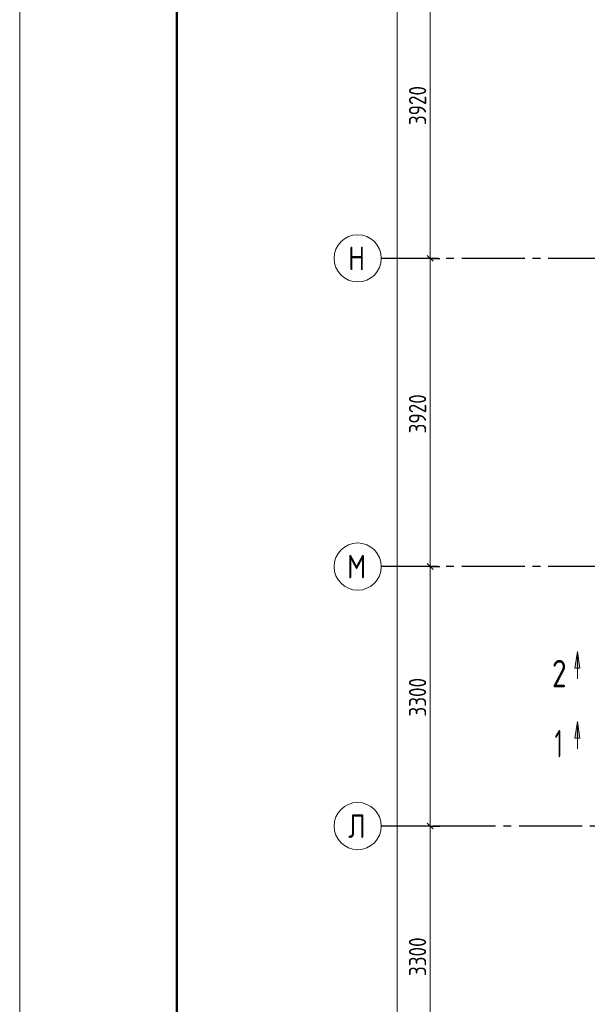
# Model space of a CAD drawing. Header units: millimetres. Extents: x 0 to 43617, y 0 to 59400.
# Tile 16 of 24: x 0 to 7221, y 36763 to 49285. Entities that reach past the tile are written whole.
import ezdxf

# ---------------------------------------------------------------- set-up
doc = ezdxf.new("R2010")
doc.units = ezdxf.units.MM
doc.linetypes.add('______5', pattern=[1100, 800, -100, 100, -100])
for name, color, linetype, lineweight in [('Standard', 7, 'Continuous', 25), ('Оси', 40, '______5', 18), ('Сечения символ', 7, 'Continuous', 25)]:
    doc.layers.add(name, color=color, linetype=linetype, lineweight=lineweight)
doc.styles.add('GOST 2.304-81', font='txt')
doc.styles.add('ISOCPEUR', font='txt')

msp = doc.modelspace()

# ---------------------------------------------------------------- hatches: boundary and pattern name
at = {"layer": 'Сечения символ', "linetype": 'Continuous', "lineweight": 13, "transparency": 33554687}
for points in [[(7064, 41039), (7094, 41249), (7124, 41039)], [(7064, 40149), (7094, 40359), (7124, 40149)]]:
    msp.add_hatch(color=7, dxfattribs=at).paths.add_polyline_path(points, flags=16)

# ---------------------------------------------------------------- linework, layer by layer
at = {"layer": 'Standard', "color": 7, "linetype": 'Continuous', "lineweight": 13, "transparency": 33554687}
for p, q in [((5221, 46250), (5221, 50170)), ((5221, 42330), (5221, 46250)), ((5221, 39030), (5221, 42330)), ((5221, 35730), (5221, 39030))]:
    msp.add_line(p, q, dxfattribs=at)
at = {"layer": 'Standard', "color": 251, "linetype": 'Continuous', "lineweight": -3, "true_color": 0x656565, "transparency": 33554687}
for p, q in [((5221, 46250), (5096, 46250)), ((5221, 46250), (5346, 46250)), ((5221, 42330), (5096, 42330)), ((5221, 42330), (5346, 42330)), ((5221, 39030), (5096, 39030)), ((5221, 39030), (5346, 39030))]:
    msp.add_line(p, q, dxfattribs=at)
at = {"layer": 'Standard', "color": 7, "linetype": 'Continuous', "lineweight": 25, "transparency": 33554687}
for p, q in [((5258, 46213), (5183, 46288)), ((5258, 42293), (5183, 42368)), ((5258, 38993), (5183, 39068))]:
    msp.add_line(p, q, dxfattribs=at)
at = {"layer": 'Standard', "color": 7, "linetype": 'Continuous', "lineweight": 13, "transparency": 33554687}
msp.add_lwpolyline([(0, 0), (42000, 0), (42000, 59400), (0, 59400), (0, 0)], close=True, dxfattribs=at)
at = {"layer": 'Standard', "color": 7, "linetype": 'Continuous', "lineweight": 50, "transparency": 33554687}
msp.add_lwpolyline([(2000, 58900), (41500, 58900), (41500, 500), (2000, 500), (2000, 58900)], close=True, dxfattribs=at)
at = {"layer": 'Standard', "color": 7, "linetype": 'Continuous', "lineweight": 13, "transparency": 33554687}
msp.add_lwpolyline([(4802, 10630), (4802, 33448), (4802, 33448), (4802, 57120)], dxfattribs=at)
at = {"layer": 'Standard', "color": 251, "linetype": 'Continuous', "lineweight": -3, "true_color": 0x656565, "transparency": 33554687}
for points in [[(5221, 46250), (5204, 46250), (5204, 46250), (5204, 46250), (5204, 46250), (5204, 46250), (5204, 46250), (4700, 46250)], [(5221, 42330), (5204, 42330), (5204, 42330), (5204, 42330), (5204, 42330), (5204, 42330), (5204, 42330), (5204, 42330), (5204, 42330), (4700, 42330)], [(5221, 39030), (5204, 39030), (5204, 39030), (5204, 39030), (5204, 39030), (5204, 39030), (5204, 39030), (5204, 39030), (5204, 39030), (5204, 39030), (5204, 39030), (4700, 39030)]]:
    msp.add_lwpolyline(points, dxfattribs=at)
at = {"layer": 'Оси', "color": 8, "linetype": '______5', "lineweight": -3, "transparency": 33554687}
for p, q in [((22924, 46250), (4600, 46250)), ((22924, 42330), (4600, 42330)), ((22554, 39030), (4600, 39030))]:
    msp.add_line(p, q, dxfattribs=at)
at = {"layer": 'Оси', "color": 7, "linetype": 'Continuous', "lineweight": 13, "transparency": 33554687}
for centre in [(4300, 46250), (4300, 42330), (4300, 39030)]:
    msp.add_circle(centre, 300, dxfattribs=at)
at = {"layer": 'Сечения символ', "color": 7, "linetype": 'Continuous', "lineweight": 13, "transparency": 33554687}
for p, q in [((7064, 41039), (7094, 41249)), ((7094, 41249), (7094, 40902)), ((7094, 41249), (7094, 41249)), ((7094, 41249), (7094, 41249)), ((7094, 41249), (7094, 41249)), ((7094, 41249), (7124, 41039)), ((7124, 41039), (7064, 41039)), ((7094, 41039), (7094, 41024)), ((7064, 40149), (7094, 40359)), ((7094, 40359), (7094, 40012)), ((7094, 40359), (7094, 40359)), ((7094, 40359), (7094, 40359)), ((7094, 40359), (7094, 40359)), ((7094, 40359), (7124, 40149)), ((7124, 40149), (7064, 40149)), ((7094, 40149), (7094, 40134))]:
    msp.add_line(p, q, dxfattribs=at)

# ---------------------------------------------------------------- texts
at = {"layer": 'Standard', "color": 7, "linetype": 'Continuous', "lineweight": 25, "transparency": 33554687, "char_height": 220, "attachment_point": 7, "rotation": 90, "style": 'GOST 2.304-81'}
for s, insert, width in [('3920', (5171, 47944), 657.05), ('3920', (5171, 44024), 657.06), ('3300', (5171, 40422), 641.46), ('3300', (5171, 37122), 641.48)]:
    msp.add_mtext(s, dxfattribs=dict(at, insert=insert, width=width))
at = {"layer": 'Оси', "color": 7, "linetype": 'Continuous', "lineweight": 25, "transparency": 33554687, "char_height": 300, "attachment_point": 7, "style": 'ISOCPEUR'}
for s, insert, width in [('\\W0.80;Н', (4180, 46100), 359.83), ('\\W0.82;М', (4165, 42180), 392.65), ('\\W0.80;Л', (4180, 38880), 359.83)]:
    msp.add_mtext(s, dxfattribs=dict(at, insert=insert, width=width))
at = {"layer": 'Сечения символ', "color": 7, "linetype": 'Continuous', "lineweight": 35, "transparency": 33554687, "char_height": 350, "attachment_point": 7, "style": 'ISOCPEUR'}
for s, insert, width in [('\\W0.78;2', (6771, 40794), 380.82), ('\\W0.56;1', (6806, 39904), 272.22)]:
    msp.add_mtext(s, dxfattribs=dict(at, insert=insert, width=width))

doc.saveas('drawing.dxf')
